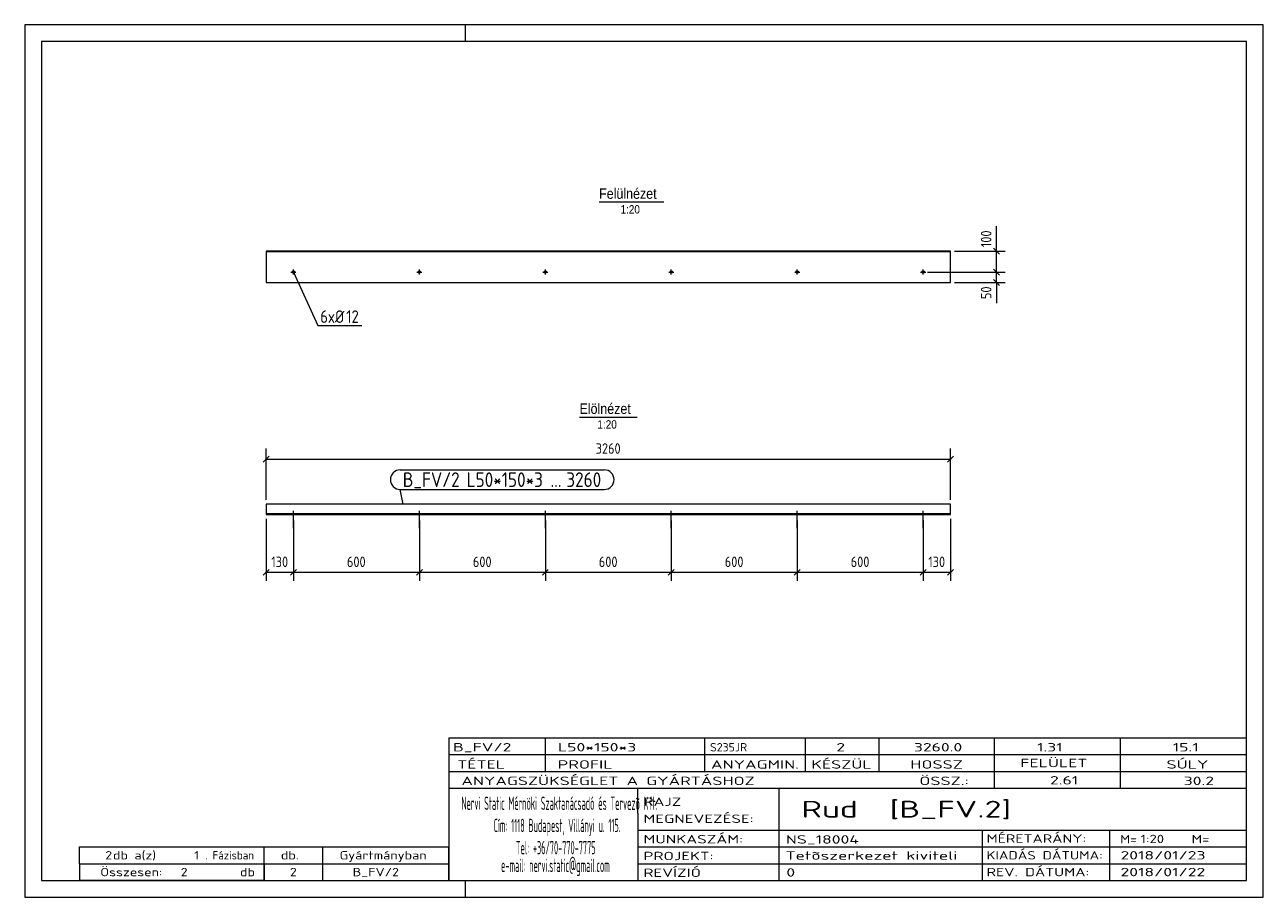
# Model space of a CAD drawing. Header units: millimetres. Extents: x 1 to 296, y 1 to 209.
import ezdxf

# ---------------------------------------------------------------- set-up
doc = ezdxf.new("R2010")
doc.units = ezdxf.units.MM
doc.header["$LTSCALE"] = 0.6
doc.linetypes.add('XKITLINE00', pattern=[0])
for name, color, linetype, lineweight in [('Bolt', 7, 'Continuous', 0), ('BoltMark', 3, 'Continuous', 0), ('DrawingSheet', 5, 'Continuous', 0), ('OtherObjectType', 1, 'Continuous', 0), ('Part', 2, 'Continuous', 0), ('PartMark', 3, 'Continuous', 0), ('Z-DIMENSIONS', 1, 'Continuous', 0)]:
    doc.layers.add(name, color=color, linetype=linetype, lineweight=lineweight)
doc.styles.add('ARIAL', font='ARIAL.TTF')
doc.styles.add('ISOCPEUR', font='ISOCPEUR.TTF')

msp = doc.modelspace()

# ---------------------------------------------------------------- linework, layer by layer
at = {"layer": 'Bolt', "color": 4, "linetype": 'XKITLINE00', "lineweight": 0}
for p, q in [((65, 149.44), (65, 150.64)), ((95, 149.44), (95, 150.64)), ((125, 149.44), (125, 150.64)), ((155, 149.44), (155, 150.64)), ((185, 149.44), (185, 150.64)), ((215, 149.44), (215, 150.64)), ((64.4, 150.04), (65.6, 150.04)), ((94.4, 150.04), (95.6, 150.04)), ((124.4, 150.04), (125.6, 150.04)), ((154.4, 150.04), (155.6, 150.04)), ((184.4, 150.04), (185.6, 150.04)), ((214.4, 150.04), (215.6, 150.04)), ((64.7, 92.37), (64.7, 92.22)), ((65, 88.97), (65, 93.12)), ((65.3, 92.37), (65.3, 92.22)), ((94.7, 92.37), (94.7, 92.22)), ((95, 88.97), (95, 93.12)), ((95.3, 92.37), (95.3, 92.22)), ((124.7, 92.37), (124.7, 92.22)), ((125, 88.97), (125, 93.12)), ((125.3, 92.37), (125.3, 92.22)), ((154.7, 92.37), (154.7, 92.22)), ((155, 88.97), (155, 93.12)), ((155.3, 92.37), (155.3, 92.22)), ((184.7, 92.37), (184.7, 92.22)), ((185, 88.97), (185, 93.12)), ((185.3, 92.37), (185.3, 92.22)), ((214.7, 92.37), (214.7, 92.22)), ((215, 88.97), (215, 93.12)), ((215.3, 92.37), (215.3, 92.22))]:
    msp.add_line(p, q, dxfattribs=at)
for centre in [(65, 150.04), (95, 150.04), (125, 150.04), (155, 150.04), (185, 150.04), (215, 150.04)]:
    msp.add_circle(centre, 0.3, dxfattribs=at)
at = {"layer": 'BoltMark', "color": 4, "linetype": 'XKITLINE00', "lineweight": 0}
for p, q in [((65, 150.04), (70.77, 137.32)), ((70.77, 137.32), (81.25, 137.32))]:
    msp.add_line(p, q, dxfattribs=at)
at = {"layer": 'DrawingSheet', "color": 2, "linetype": 'XKITLINE00', "lineweight": 0}
for p, q in [((296, 209), (1, 209)), ((1, 209), (1, 1)), ((106, 205), (106, 209)), ((296, 1), (296, 209)), ((106, 1), (106, 5)), ((1, 1), (296, 1))]:
    msp.add_line(p, q, dxfattribs=at)
at = {"layer": 'DrawingSheet', "color": 3, "linetype": 'XKITLINE00', "lineweight": 0}
for p, q in [((292, 205), (5, 205)), ((5, 205), (5, 5)), ((292, 5), (292, 205)), ((5, 5), (292, 5))]:
    msp.add_line(p, q, dxfattribs=at)
at = {"layer": 'OtherObjectType', "color": 6, "linetype": 'XKITLINE00', "lineweight": 0}
for p, q in [((137.81, 166.75), (153.19, 166.75)), ((133.14, 115.47), (146.86, 115.47))]:
    msp.add_line(p, q, dxfattribs=at)
at = {"layer": 'OtherObjectType', "color": 7, "linetype": 'XKITLINE00', "lineweight": 0}
for p, q in [((102, 39), (292, 39)), ((102, 39), (102, 35)), ((102, 39), (292, 39)), ((125, 35), (125, 39)), ((163, 35), (163, 39)), ((187, 35), (187, 39)), ((204.5, 35), (204.5, 39)), ((232, 35), (232, 39)), ((262, 35), (262, 39)), ((292, 35), (292, 39)), ((102, 35), (292, 35)), ((102, 35), (102, 5)), ((102, 35), (292, 35)), ((125, 31), (125, 35)), ((163, 31), (163, 35)), ((187, 31), (187, 35)), ((204.5, 31), (204.5, 35)), ((232, 31), (232, 35)), ((262, 31), (262, 35)), ((292, 31), (292, 35)), ((102, 31), (292, 31)), ((232, 27), (232, 31)), ((262, 27), (262, 31)), ((292, 27), (292, 31)), ((102, 27), (292, 27)), ((147, 21), (147, 27)), ((180.7, 17), (180.7, 27)), ((292, 21), (292, 27)), ((147, 21), (147, 5)), ((292, 17), (292, 21)), ((147, 17), (292, 17)), ((180.7, 5), (180.7, 17)), ((229.16, 13), (229.16, 17)), ((259.5, 5), (259.5, 17)), ((292, 13), (292, 17)), ((14, 9), (14, 13)), ((14, 13), (58, 13)), ((14, 13), (58, 13)), ((58, 9), (58, 13)), ((58, 13), (102, 13)), ((58, 9), (58, 13)), ((72, 9), (72, 13)), ((102, 9), (102, 13)), ((147, 13), (292, 13)), ((229.16, 5), (229.16, 13)), ((292, 9), (292, 13)), ((14, 9), (58, 9)), ((14, 9), (14, 5)), ((14, 9), (58, 9)), ((58, 9), (58, 5)), ((58, 9), (102, 9)), ((58, 5), (58, 9)), ((72, 5), (72, 9)), ((102, 5), (102, 9)), ((147, 9), (292, 9)), ((292, 5), (292, 9)), ((58, 5), (14, 5)), ((58, 5), (102, 5)), ((102, 5), (292, 5)), ((139.5, 5), (292, 5))]:
    msp.add_line(p, q, dxfattribs=at)
at = {"layer": 'Part', "color": 2, "linetype": 'XKITLINE00', "lineweight": 0}
for p, q in [((58.5, 155.04), (58.5, 147.54)), ((221.5, 155.04), (58.5, 155.04)), ((221.5, 154.89), (58.5, 154.89)), ((221.5, 147.54), (221.5, 155.04)), ((58.5, 147.54), (221.5, 147.54)), ((58.5, 94.72), (58.5, 92.22)), ((221.5, 94.72), (58.5, 94.72)), ((221.5, 92.22), (221.5, 94.72)), ((221.5, 92.37), (58.5, 92.37)), ((58.5, 92.22), (221.5, 92.22))]:
    msp.add_line(p, q, dxfattribs=at)
at = {"layer": 'PartMark', "color": 7, "linetype": 'XKITLINE00', "lineweight": 0}
for p, q in [((90.45, 102.9), (139.02, 102.9)), ((90.45, 98.2), (139.02, 98.2)), ((91.11, 94.69), (90.45, 98.2))]:
    msp.add_line(p, q, dxfattribs=at)
for centre, start, end in [((90.45, 100.55), 90, 270), ((139.02, 100.55), 270, 90)]:
    msp.add_arc(centre, 2.35, start, end, dxfattribs=at)
at = {"layer": 'Z-DIMENSIONS', "color": 7, "linetype": 'XKITLINE00', "lineweight": 0}
for p, q in [((232.5, 155.04), (232.5, 161)), ((232.5, 155.04), (232.5, 161)), ((222.5, 155.04), (234.5, 155.04)), ((231.79, 155.75), (233.21, 154.34)), ((232.5, 150.04), (232.5, 155.04)), ((231.79, 150.75), (233.21, 149.34)), ((231.79, 150.75), (233.21, 149.34)), ((216, 150.04), (234.5, 150.04)), ((216, 150.04), (234.5, 150.04)), ((222.5, 147.54), (234.5, 147.54)), ((231.79, 148.25), (233.21, 146.84)), ((232.5, 147.54), (232.5, 150.04)), ((232.5, 147.54), (232.5, 142.66)), ((232.5, 147.54), (232.5, 142.66)), ((58.5, 95.72), (58.5, 107.97)), ((221.5, 95.72), (221.5, 107.97)), ((59.21, 106.17), (57.79, 104.76)), ((58.5, 105.47), (221.5, 105.47)), ((222.21, 106.17), (220.79, 104.76)), ((58.5, 91.22), (58.5, 76.47)), ((65, 90.84), (65, 76.47)), ((65, 90.84), (65, 76.47)), ((95, 90.84), (95, 76.47)), ((95, 90.84), (95, 76.47)), ((125, 90.84), (125, 76.47)), ((125, 90.84), (125, 76.47)), ((155, 90.84), (155, 76.47)), ((155, 90.84), (155, 76.47)), ((185, 90.84), (185, 76.47)), ((185, 90.84), (185, 76.47)), ((215, 90.84), (215, 76.47)), ((215, 90.84), (215, 76.47)), ((221.5, 91.22), (221.5, 76.47)), ((59.21, 79.17), (57.79, 77.76)), ((58.5, 78.47), (65, 78.47)), ((65.71, 79.17), (64.29, 77.76)), ((65.71, 79.17), (64.29, 77.76)), ((65, 78.47), (95, 78.47)), ((95.71, 79.17), (94.29, 77.76)), ((95.71, 79.17), (94.29, 77.76)), ((95, 78.47), (125, 78.47)), ((125.71, 79.17), (124.29, 77.76)), ((125.71, 79.17), (124.29, 77.76)), ((125, 78.47), (155, 78.47)), ((155.71, 79.17), (154.29, 77.76)), ((155.71, 79.17), (154.29, 77.76)), ((155, 78.47), (185, 78.47)), ((185.71, 79.17), (184.29, 77.76)), ((185.71, 79.17), (184.29, 77.76)), ((185, 78.47), (215, 78.47)), ((215.71, 79.17), (214.29, 77.76)), ((215.71, 79.17), (214.29, 77.76)), ((215, 78.47), (221.5, 78.47)), ((222.21, 79.17), (220.79, 77.76))]:
    msp.add_line(p, q, dxfattribs=at)
at = {"layer": 'Z-DIMENSIONS', "color": 3}
for p in [(232.5, 155.04), (232.5, 150.04), (232.5, 150.04), (232.5, 147.54), (58.5, 105.47), (221.5, 105.47), (58.5, 78.47), (65, 78.47), (65, 78.47), (95, 78.47), (95, 78.47), (125, 78.47), (125, 78.47), (155, 78.47), (155, 78.47), (185, 78.47), (185, 78.47), (215, 78.47), (215, 78.47), (221.5, 78.47)]:
    msp.add_point(p, dxfattribs=at)

# ---------------------------------------------------------------- texts
at = {"layer": 'BoltMark', "color": 4, "style": 'ISOCPEUR', "width": 0.85}
for s, p in [('6', (71.37, 137.92)), ('xØ', (73.17, 137.92)), ('12', (77.56, 137.92))]:
    msp.add_text(s, height=3, dxfattribs=at).set_placement(p)
at = {"layer": 'OtherObjectType', "color": 6, "style": 'ARIAL', "width": 0.85}
for s, height, p in [('Felülnézet', 2.5, (137.81, 167.5)), ('1:20', 2, (142.9, 164)), ('Elölnézet', 2.5, (133.14, 116.22)), ('1:20', 2, (137.4, 112.72))]:
    msp.add_text(s, height=height, dxfattribs=at).set_placement(p)
at = {"layer": 'OtherObjectType', "color": 7, "style": 'ISOCPEUR'}
for s, height, width, p in [('B_FV/2', 2, 1.525501, (103, 35.76)), ('L50*150*3', 2, 1.525501, (128, 35.76)), ('S235JR', 2, 1.02, (164.22, 35.76)), ('2', 2, 1.525501, (194.32, 35.76)), ('3260.0', 2, 1.525501, (212.78, 35.76)), ('1.31', 2, 1.525501, (242.12, 35.76)), ('15.1', 2, 1.525501, (274.45, 35.76)), ('TÉTEL', 2, 1.525501, (104, 31.66)), ('PROFIL', 2, 1.525501, (127.96, 31.66)), ('ANYAGMIN.', 2, 1.525501, (164.47, 31.66)), ('KÉSZÜL', 2, 1.525501, (188.37, 31.66)), ('HOSSZ', 2, 1.525501, (211.96, 31.66)), ('FELÜLET', 2, 1.525501, (238.13, 32)), ('SÚLY', 2, 1.525501, (272.96, 31.66)), ('ANYAGSZÜKSÉGLET A GYÁRTÁSHOZ', 2, 1.525501, (105, 27.75)), ('ÖSSZ.:', 2, 1.525501, (214.1, 27.75)), ('2.61', 2, 1.525501, (245.21, 27.88)), ('30.2', 2, 1.525501, (277.06, 27.75)), ('Nervi Static Mérnöki\xa0Szaktanácsadó\xa0és\xa0Tervezõ Kft.', 3.1765, 0.403093, (105, 21.82)), ('RAJZ', 2, 1.445, (148.38, 22.78)), ('Rud  [B_FV.2]', 4, 1.474651, (186, 20)), ('MEGNEVEZÉSE:', 2, 1.445, (148.38, 18.72)), ('Cím:\xa01118 Budapest, Villányi u. 115.', 3.1765, 0.403093, (112.69, 16.53)), ('MUNKASZÁM:', 2, 1.445, (148.38, 13.84)), ('NS_18004', 2, 1.525501, (182.28, 13.78)), ('MÉRETARÁNY:', 2, 1.36, (230.1, 14)), ('M=', 2, 1.211571, (261.91, 13.84)), ('1:20', 2, 1.275, (266.79, 13.9)), ('M=', 2, 1.275, (278.95, 13.87)), ('2', 2, 1.211571, (20.14, 10)), ('db a(z)', 2, 1.211571, (22, 10)), ('1', 2, 1.211571, (41.35, 10)), ('. Fázisban', 2, 0.935, (44, 10)), ('db.', 2, 1.211571, (62, 10)), ('Gyártmányban', 2, 1.211571, (76, 10)), ('Tel:\xa0+36/70-770-7775', 3.1765, 0.403093, (117.97, 11.24)), ('PROJEKT:', 2, 1.445, (148.38, 9.84)), ('Tetõszerkezet kiviteli ', 2, 1.525501, (182.2, 9.94)), ('KIADÁS DÁTUMA:', 2, 1.275, (230.1, 10)), ('2018/01/23', 2, 1.525501, (262, 10)), ('e-mail:\xa0nervi.static@gmail.com', 3.1765, 0.403093, (114.45, 7)), ('Összesen:            db', 2, 1.211571, (19, 6)), ('2', 2, 1.211571, (38.14, 6)), ('2', 2, 1.211571, (64.14, 6)), ('B_FV/2', 2, 1.211571, (79.1, 6)), ('REVÍZIÓ', 2, 1.445, (148.38, 5.84)), ('0', 2, 1.525501, (182.41, 5.92)), ('REV. DÁTUMA:', 2, 1.36, (230.1, 6)), ('2018/01/22', 2, 1.525501, (262, 6))]:
    msp.add_text(s, height=height, dxfattribs=dict(at, width=width)).set_placement(p)
at = {"layer": 'PartMark', "color": 3, "style": 'ISOCPEUR', "width": 0.85}
for s, p in [('B_FV/2', (91.05, 98.8)), ('L50*150*3', (106.24, 98.8)), ('3260', (129.99, 98.8)), ('...', (126.24, 98.8))]:
    msp.add_text(s, height=3.5, dxfattribs=at).set_placement(p)
at = {"layer": 'Z-DIMENSIONS', "color": 3, "style": 'ISOCPEUR', "width": 0.85}
for s, p in [('100', (231.25, 155.98)), ('50', (231.25, 143.6))]:
    msp.add_text(s, height=2.5, rotation=90.0002, dxfattribs=at).set_placement(p)
for s, p in [('3260', (136.99, 106.72)), ('130', (59.71, 79.72)), ('600', (77.74, 79.72)), ('600', (107.74, 79.72)), ('600', (137.74, 79.72)), ('600', (167.74, 79.72)), ('600', (197.74, 79.72)), ('130', (216.21, 79.72))]:
    msp.add_text(s, height=2.5, dxfattribs=at).set_placement(p)

doc.saveas('drawing.dxf')
